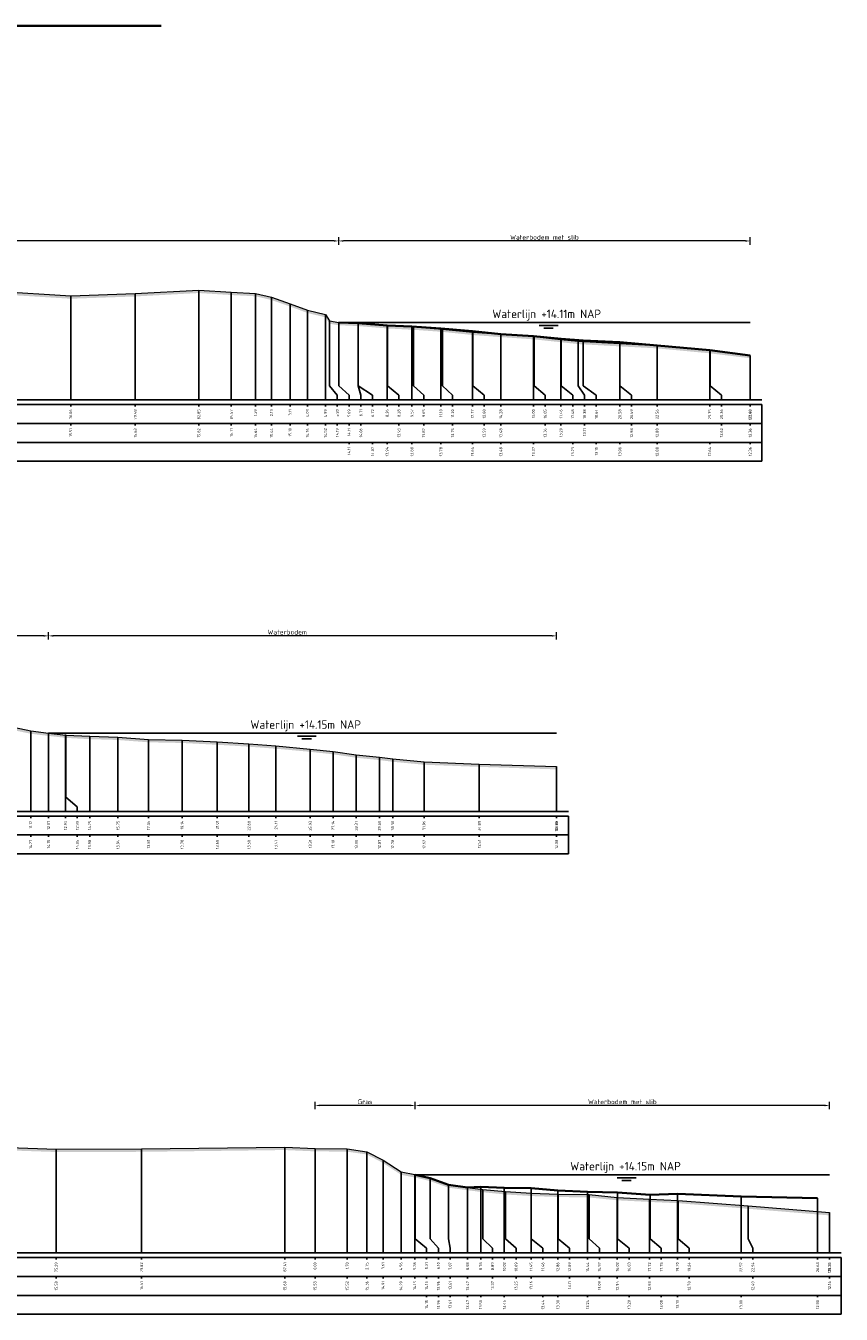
# Model space of a CAD drawing. Header units: metres. Extents: x 197883 to 206898, y 361907 to 364395.
# Tile 185 of 256: x 205989 to 206032, y 363708 to 363777. Entities that reach past the tile are written whole.
import ezdxf
from ezdxf.enums import TextEntityAlignment as Align

# ---------------------------------------------------------------- set-up
doc = ezdxf.new("R2010")
doc.units = ezdxf.units.M
doc.header["$PDMODE"] = 35
doc.header["$PDSIZE"] = 0.075
doc.layers.add('N-WE-OG-HULPLIJN-G', color=50, linetype='Continuous', lineweight=35, plot=False)
for name, color, linetype, lineweight in [('X-ME-AL-PROFIEL_BOVENKANT SLIB-GD', 42, 'Continuous', 35), ('X-ME-AL-PROFIEL_HUIDIG MAAIVELD-GD', 252, 'Continuous', 0), ('X-XX-AL-DETAIL1-M', 7, 'Continuous', 18), ('X-XX-AL-NAP-T18', 7, 'Continuous', 18)]:
    doc.layers.add(name, color=color, linetype=linetype, lineweight=lineweight)
doc.layers.add('X-ME-AL-PROFIEL_WATERLIJN-GD', color=150, linetype='Continuous')
doc.layers.add('X-ME-AL-PROFIELRASTER-S', color=7, linetype='Continuous')
doc.styles.add('NLCS-ISO', font='NLCS-ISO.ttf', dxfattribs={"height": 1.8})
doc.styles.add('NLCS-ISO-ANNOTATIVE-T18', font='NLCS-ISO.ttf', dxfattribs={"height": 1.8})
doc.styles.add('NLCS-ISO-M100-T25', font='NLCS-ISO.ttf', dxfattribs={"height": 0.25})
doc.dimstyles.new('NLCS-M100-T25-PIJL_L2_H1', dxfattribs={"dimscale": 0.1, "dimtxt": 2.5, "dimasz": 2.5, "dimexe": 2, "dimexo": 2, "dimgap": 0.7, "dimtad": 1, "dimzin": 0, "dimdsep": 46, "dimtxsty": 'NLCS-ISO-M100-T25', "dimcen": 0, "dimdle": 2, "dimclrd": 256, "dimclre": 256, "dimclrt": 256, "dimadec": 1, "dimazin": 0, "dimtfac": 1, "dimtdec": 3, "dimtofl": 0, "dimtmove": 0, "dimatfit": 3, "dimfxl": 2, "dimfxlon": 1, "dimtfillclr": 256, "dimtolj": 1, "dimtzin": 0, "dimlwd": -1, "dimlwe": -1, "dimarcsym": 0})

# ---------------------------------------------------------------- blocks, each defined once
blk = doc.blocks.new('SAL-PROFIELRASTER_BALK_EIND1-SOD')
at = {"color": 0, "linetype": 'ByBlock', "lineweight": -2}
blk.add_line((1, -12.5), (1, -2.5), dxfattribs=at)
at = {"color": 0, "linetype": 'ByBlock', "lineweight": -2, "flags": 128}
for points in [[(0, 0), (1, 0)], [(0, -2.5), (1, -2.5)], [(0, -12.5), (1, -12.5)]]:
    blk.add_lwpolyline(points, dxfattribs=at)
blk = doc.blocks.new('SAL-PROFIELRASTER_BALK_EIND2-SOD')
at = {"color": 0, "linetype": 'ByBlock', "lineweight": -2}
for p, q in [((1, -2.5), (1, -12.5)), ((1, -12.5), (0, -12.5))]:
    blk.add_line(p, q, dxfattribs=at)
blk = doc.blocks.new('SAL-PROFIELRASTER_BALK_DATA-SOD')
at = {"color": 0, "linetype": 'ByBlock', "lineweight": -2}
blk.add_lwpolyline([(0, -3.5), (0, -2.5)], dxfattribs=at)
at = {"color": 0, "linetype": 'ByBlock', "lineweight": -2, "style": 'NLCS-ISO-ANNOTATIVE-T18'}
blk.add_attdef('GETAL', text='', height=1.5, rotation=90, dxfattribs=at).set_placement((0.75, -5), align=Align.RIGHT)
blk = doc.blocks.new('SAL-PROFIELRASTER_AANHAAL-SOD')
at = {"color": 9, "linetype": 'ByBlock', "lineweight": -2, "flags": 128}
blk.add_lwpolyline([(0, 1), (0, 0)], dxfattribs=at)
blk = doc.blocks.new('SAL-PROFIELRASTER_AANHAAL_STAGGER-SOD')
at = {"color": 9, "linetype": 'ByBlock', "lineweight": -2, "flags": 128}
for points in [[(0, 0), (0, -0.25)], [(0, -0.25), (1, -0.75)], [(1, -0.75), (1, -1)]]:
    blk.add_lwpolyline(points, dxfattribs=at)
blk = doc.blocks.new('*D265')
at = {"layer": 'Defpoints', "color": 0, "transparency": 16777216}
for p in [(205915.108, 363765.225), (206005.371, 363760.908), (205915.108, 363756.798)]:
    blk.add_point(p, dxfattribs=at)
at = {"layer": 'X-XX-AL-DETAIL1-M', "color": 253, "transparency": 16777216}
for p, q in [((205915.108, 363765.025), (205915.108, 363765.425)), ((206005.121, 363765.225), (205915.358, 363765.225)), ((206005.371, 363765.025), (206005.371, 363765.425))]:
    blk.add_line(p, q, dxfattribs=at)
for points in [[(205915.358, 363765.267), (205915.358, 363765.184), (205915.108, 363765.225)], [(206005.121, 363765.267), (206005.121, 363765.184), (206005.371, 363765.225)]]:
    blk.add_solid(points, dxfattribs=at)
at = {"layer": 'X-XX-AL-DETAIL1-M', "color": 253, "transparency": 16777216, "insert": (205960.239, 363765.42), "char_height": 0.25, "attachment_point": 5, "style": 'NLCS-ISO-M100-T25'}
blk.add_mtext('\\A1;Gras', dxfattribs=at)
blk = doc.blocks.new('*D266')
at = {"layer": 'Defpoints', "color": 0, "transparency": 16777216}
for p in [(206005.371, 363765.225), (206005.371, 363760.908), (206027.169, 363756.802)]:
    blk.add_point(p, dxfattribs=at)
at = {"layer": 'X-XX-AL-DETAIL1-M', "color": 253, "transparency": 16777216}
for p, q in [((206005.371, 363765.025), (206005.371, 363765.425)), ((206026.919, 363765.225), (206005.621, 363765.225)), ((206027.169, 363765.025), (206027.169, 363765.425))]:
    blk.add_line(p, q, dxfattribs=at)
for points in [[(206005.621, 363765.267), (206005.621, 363765.184), (206005.371, 363765.225)], [(206026.919, 363765.267), (206026.919, 363765.184), (206027.169, 363765.225)]]:
    blk.add_solid(points, dxfattribs=at)
at = {"layer": 'X-XX-AL-DETAIL1-M', "color": 253, "transparency": 16777216, "insert": (206016.27, 363765.42), "char_height": 0.25, "attachment_point": 5, "style": 'NLCS-ISO-M100-T25'}
blk.add_mtext('\\A1;Waterbodem met slib', dxfattribs=at)
blk = doc.blocks.new('*D261')
at = {"layer": 'Defpoints', "color": 0, "transparency": 16777216}
for p in [(205915.108, 363744.291), (205989.996, 363739.137), (205915.108, 363734.984)]:
    blk.add_point(p, dxfattribs=at)
at = {"layer": 'X-XX-AL-DETAIL1-M', "color": 253, "transparency": 16777216}
for p, q in [((205915.108, 363744.091), (205915.108, 363744.491)), ((205989.996, 363744.091), (205989.996, 363744.491)), ((205989.746, 363744.291), (205915.358, 363744.291))]:
    blk.add_line(p, q, dxfattribs=at)
for points in [[(205915.358, 363744.332), (205915.358, 363744.249), (205915.108, 363744.291)], [(205989.746, 363744.332), (205989.746, 363744.249), (205989.996, 363744.291)]]:
    blk.add_solid(points, dxfattribs=at)
at = {"layer": 'X-XX-AL-DETAIL1-M', "color": 253, "transparency": 16777216, "insert": (205952.552, 363744.486), "char_height": 0.25, "attachment_point": 5, "style": 'NLCS-ISO-M100-T25'}
blk.add_mtext('\\A1;Gras ', dxfattribs=at)
blk = doc.blocks.new('*D262')
at = {"layer": 'Defpoints', "color": 0, "transparency": 16777216}
for p in [(205989.996, 363744.291), (205989.996, 363739.137), (206016.912, 363734.984)]:
    blk.add_point(p, dxfattribs=at)
at = {"layer": 'X-XX-AL-DETAIL1-M', "color": 253, "transparency": 16777216}
for p, q in [((205989.996, 363744.091), (205989.996, 363744.491)), ((206016.912, 363744.091), (206016.912, 363744.491)), ((206016.662, 363744.291), (205990.246, 363744.291))]:
    blk.add_line(p, q, dxfattribs=at)
for points in [[(205990.246, 363744.332), (205990.246, 363744.249), (205989.996, 363744.291)], [(206016.662, 363744.332), (206016.662, 363744.249), (206016.912, 363744.291)]]:
    blk.add_solid(points, dxfattribs=at)
at = {"layer": 'X-XX-AL-DETAIL1-M', "color": 253, "transparency": 16777216, "insert": (206002.641, 363744.486), "char_height": 0.25, "attachment_point": 5, "style": 'NLCS-ISO-M100-T25'}
blk.add_mtext('\\A1;Waterbodem', dxfattribs=at)
blk = doc.blocks.new('*D268')
at = {"layer": 'Defpoints', "color": 0, "transparency": 16777216}
for p in [(206004.114, 363719.396), (206009.426, 363715.726), (206004.114, 363711.581)]:
    blk.add_point(p, dxfattribs=at)
at = {"layer": 'X-XX-AL-DETAIL1-M', "color": 253, "transparency": 16777216}
for p, q in [((206004.114, 363719.196), (206004.114, 363719.596)), ((206009.176, 363719.396), (206004.364, 363719.396)), ((206009.426, 363719.196), (206009.426, 363719.596))]:
    blk.add_line(p, q, dxfattribs=at)
for points in [[(206004.364, 363719.437), (206004.364, 363719.354), (206004.114, 363719.396)], [(206009.176, 363719.437), (206009.176, 363719.354), (206009.426, 363719.396)]]:
    blk.add_solid(points, dxfattribs=at)
at = {"layer": 'X-XX-AL-DETAIL1-M', "color": 253, "transparency": 16777216, "insert": (206006.77, 363719.591), "char_height": 0.25, "attachment_point": 5, "style": 'NLCS-ISO-M100-T25'}
blk.add_mtext('\\A1;Gras', dxfattribs=at)
blk = doc.blocks.new('*D269')
at = {"layer": 'Defpoints', "color": 0, "transparency": 16777216}
for p in [(206009.426, 363719.396), (206009.426, 363715.726), (206031.369, 363711.581)]:
    blk.add_point(p, dxfattribs=at)
at = {"layer": 'X-XX-AL-DETAIL1-M', "color": 253, "transparency": 16777216}
for p, q in [((206009.426, 363719.196), (206009.426, 363719.596)), ((206031.119, 363719.396), (206009.676, 363719.396)), ((206031.369, 363719.196), (206031.369, 363719.596))]:
    blk.add_line(p, q, dxfattribs=at)
for points in [[(206009.676, 363719.437), (206009.676, 363719.354), (206009.426, 363719.396)], [(206031.119, 363719.437), (206031.119, 363719.354), (206031.369, 363719.396)]]:
    blk.add_solid(points, dxfattribs=at)
at = {"layer": 'X-XX-AL-DETAIL1-M', "color": 253, "transparency": 16777216, "insert": (206020.397, 363719.591), "char_height": 0.25, "attachment_point": 5, "style": 'NLCS-ISO-M100-T25'}
blk.add_mtext('\\A1;Waterbodem met slib', dxfattribs=at)

msp = doc.modelspace()

# ---------------------------------------------------------------- hatches: boundary and pattern name
at = {"layer": 'X-ME-AL-PROFIEL_HUIDIG MAAIVELD-GD'}
h = msp.add_hatch(dxfattribs=at)
h.set_pattern_fill('AGR-MAAIVELD', color=256, scale=0.05, pattern_type=2)
h.set_pattern_definition([(45, (131.24896, 44.17828), (-0.25000007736, 0.25000007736), []), (45, (131.21325, 44.214), (0, 0.50000015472), [0.3535535, -0.3535535]), (45, (131.17753, 44.2497), (0, 0.50000015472), [0.3535535, -0.3535535]), (45, (131.14132, 44.28592), (0, 0.50000015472), [0.3535535, -0.3535535]), (45, (131.1061, 44.32113), (0, 0.50000015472), [0.3535535, -0.3535535]), (45, (131.0704, 44.35685), (0, 0.50000015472), [0.3535535, -0.3535535]), (45, (131.03468, 44.39256), (0, 0.50000015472), [0.3535535, -0.3535535]), (315, (131.24896, 44.17828), (0.25000007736, 0.25000007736), []), (315, (131.28468, 44.214), (0.50000015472, -1e-16), [0.3535535, -0.3535535]), (315, (131.3204, 44.2497), (0.50000015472, -1e-16), [0.3535535, -0.3535535]), (315, (131.3566, 44.28592), (0.50000015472, -1e-16), [0.3535535, -0.3535535]), (315, (131.39182, 44.32113), (0.50000015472, -1e-16), [0.3535535, -0.3535535]), (315, (131.42753, 44.35685), (0.50000015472, -1e-16), [0.3535535, -0.3535535]), (315, (131.46325, 44.39256), (0.50000015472, -1e-16), [0.3535535, -0.3535535])])
h.paths.add_polyline_path([(206027.169, 363759.158), (206027.169, 363759.008), (206025.043, 363759.267), (206022.24, 363759.531), (206020.267, 363759.636), (206018.058, 363759.759), (206017.143, 363759.856), (206015.725, 363760.007), (206013.958, 363760.13), (206012.476, 363760.238), (206010.877, 363760.404), (206009.324, 363760.517), (206007.958, 363760.586), (206006.392, 363760.713), (206005.371, 363760.758), (206004.88, 363760.839), (206004.668, 363761.174), (206003.71, 363761.409), (206002.792, 363761.748), (206001.806, 363762.094), (206000.966, 363762.291), (205999.678, 363762.358), (205997.958, 363762.465), (205994.591, 363762.282), (205991.17, 363762.162), (205987.194, 363762.408), (205982.86, 363762.664), (205978.673, 363762.716), (205974.408, 363762.61), (205969.813, 363762.471), (205966.595, 363762.114), (205962.887, 363761.97), (205953.489, 363762.057), (205948.964, 363762.373), (205947.146, 363762.63), (205944.605, 363762.967), (205938.799, 363763.223), (205932.361, 363763.311), (205926.026, 363763.3), (205920.535, 363763.263), (205915.108, 363763.163), (205915.108, 363763.313), (205920.535, 363763.413), (205926.026, 363763.45), (205932.361, 363763.461), (205938.799, 363763.373), (205944.605, 363763.117), (205947.146, 363762.78), (205948.964, 363762.523), (205953.489, 363762.207), (205962.887, 363762.12), (205966.595, 363762.264), (205969.813, 363762.621), (205974.408, 363762.76), (205978.673, 363762.866), (205982.86, 363762.814), (205987.194, 363762.558), (205991.17, 363762.312), (205994.591, 363762.432), (205997.958, 363762.615), (205999.678, 363762.508), (206000.966, 363762.441), (206001.806, 363762.244), (206002.792, 363761.898), (206003.71, 363761.559), (206004.668, 363761.324), (206004.88, 363760.989), (206005.371, 363760.908), (206006.392, 363760.863), (206007.958, 363760.736), (206009.324, 363760.667), (206010.877, 363760.554), (206012.476, 363760.388), (206013.958, 363760.28), (206015.725, 363760.157), (206017.143, 363760.006), (206018.058, 363759.909), (206020.267, 363759.786), (206022.24, 363759.681), (206025.043, 363759.417)])
h = msp.add_hatch(dxfattribs=at)
h.set_pattern_fill('AGR-MAAIVELD', color=256, scale=0.05, pattern_type=2)
h.set_pattern_definition([(45, (131.24896, 67.6534), (-0.25000007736, 0.25000007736), []), (45, (131.21325, 67.6891), (0, 0.50000015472), [0.3535535, -0.3535535]), (45, (131.17753, 67.72482), (0, 0.50000015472), [0.3535535, -0.3535535]), (45, (131.14132, 67.76104), (0, 0.50000015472), [0.3535535, -0.3535535]), (45, (131.1061, 67.79625), (0, 0.50000015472), [0.3535535, -0.3535535]), (45, (131.0704, 67.83196), (0, 0.50000015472), [0.3535535, -0.3535535]), (45, (131.03468, 67.86768), (0, 0.50000015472), [0.3535535, -0.3535535]), (315, (131.24896, 67.6534), (0.25000007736, 0.25000007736), []), (315, (131.28468, 67.6891), (0.50000015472, -1e-16), [0.3535535, -0.3535535]), (315, (131.3204, 67.72482), (0.50000015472, -1e-16), [0.3535535, -0.3535535]), (315, (131.3566, 67.76104), (0.50000015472, -1e-16), [0.3535535, -0.3535535]), (315, (131.39182, 67.79625), (0.50000015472, -1e-16), [0.3535535, -0.3535535]), (315, (131.42753, 67.83196), (0.50000015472, -1e-16), [0.3535535, -0.3535535]), (315, (131.46325, 67.86768), (0.50000015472, -1e-16), [0.3535535, -0.3535535])])
h.paths.add_polyline_path([(206016.912, 363737.362), (206016.912, 363737.212), (206012.818, 363737.345), (206009.891, 363737.458), (206008.232, 363737.616), (206007.529, 363737.704), (206006.299, 363737.829), (206005.07, 363738.011), (206003.861, 363738.142), (206002.045, 363738.307), (206000.613, 363738.416), (205998.937, 363738.517), (205997.074, 363738.612), (205995.295, 363738.647), (205993.676, 363738.77), (205992.177, 363738.814), (205990.918, 363738.882), (205989.996, 363738.987), (205989.052, 363739.101), (205987.196, 363739.488), (205985.968, 363739.878), (205984.567, 363740.366), (205983.376, 363740.796), (205981.91, 363741.252), (205980.13, 363741.655), (205979.272, 363741.729), (205977.93, 363741.727), (205976.348, 363741.929), (205974.259, 363741.846), (205972.092, 363741.835), (205969.758, 363741.71), (205968.44, 363741.716), (205965.93, 363741.652), (205959.93, 363741.605), (205954.143, 363741.452), (205948.406, 363741.5), (205942.808, 363741.474), (205935.627, 363741.356), (205928.318, 363741.332), (205920.93, 363741.3), (205915.108, 363740.86), (205915.108, 363741.01), (205920.93, 363741.45), (205928.318, 363741.482), (205935.627, 363741.506), (205942.808, 363741.624), (205948.406, 363741.65), (205954.143, 363741.602), (205959.93, 363741.755), (205965.93, 363741.802), (205968.44, 363741.866), (205969.758, 363741.86), (205972.092, 363741.985), (205974.259, 363741.996), (205976.348, 363742.079), (205977.93, 363741.877), (205979.272, 363741.879), (205980.13, 363741.805), (205981.91, 363741.402), (205983.376, 363740.946), (205984.567, 363740.516), (205985.968, 363740.028), (205987.196, 363739.638), (205989.052, 363739.251), (205989.996, 363739.137), (205990.918, 363739.032), (205992.177, 363738.964), (205993.676, 363738.92), (205995.295, 363738.797), (205997.074, 363738.762), (205998.937, 363738.667), (206000.613, 363738.566), (206002.045, 363738.457), (206003.861, 363738.292), (206005.07, 363738.161), (206006.299, 363737.979), (206007.529, 363737.854), (206008.232, 363737.766), (206009.891, 363737.608), (206012.818, 363737.495)])
h = msp.add_hatch(dxfattribs=at)
h.set_pattern_fill('AGR-MAAIVELD', color=256, scale=0.05, pattern_type=2)
h.set_pattern_definition([(45, (131.24896, 87.27196), (-0.25000007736, 0.25000007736), []), (45, (131.21325, 87.30768), (0, 0.50000015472), [0.3535535, -0.3535535]), (45, (131.17753, 87.3434), (0, 0.50000015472), [0.3535535, -0.3535535]), (45, (131.14132, 87.3796), (0, 0.50000015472), [0.3535535, -0.3535535]), (45, (131.1061, 87.41482), (0, 0.50000015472), [0.3535535, -0.3535535]), (45, (131.0704, 87.45053), (0, 0.50000015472), [0.3535535, -0.3535535]), (45, (131.03468, 87.48625), (0, 0.50000015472), [0.3535535, -0.3535535]), (315, (131.24896, 87.27196), (0.25000007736, 0.25000007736), []), (315, (131.28468, 87.30768), (0.50000015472, -1e-16), [0.3535535, -0.3535535]), (315, (131.3204, 87.3434), (0.50000015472, -1e-16), [0.3535535, -0.3535535]), (315, (131.3566, 87.3796), (0.50000015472, -1e-16), [0.3535535, -0.3535535]), (315, (131.39182, 87.41482), (0.50000015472, -1e-16), [0.3535535, -0.3535535]), (315, (131.42753, 87.45053), (0.50000015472, -1e-16), [0.3535535, -0.3535535]), (315, (131.46325, 87.48625), (0.50000015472, -1e-16), [0.3535535, -0.3535535])])
h.paths.add_polyline_path([(206031.367, 363713.718), (206031.367, 363713.568), (206027.056, 363713.919), (206023.35, 363714.213), (206021.836, 363714.281), (206020.13, 363714.368), (206018.632, 363714.517), (206017.003, 363714.543), (206015.561, 363714.594), (206014.207, 363714.677), (206013.003, 363714.797), (206012.196, 363714.903), (206011.181, 363715.036), (206010.21, 363715.388), (206009.426, 363715.576), (206009.398, 363715.577), (206008.673, 363715.72), (206007.72, 363716.344), (206006.867, 363716.795), (206005.816, 363716.946), (206004.114, 363716.962), (206002.517, 363717.032), (205994.928, 363716.938), (205990.401, 363716.927), (205985.403, 363717.1), (205979.448, 363717.213), (205975, 363717.281), (205970.523, 363717.399), (205967.064, 363717.391), (205964.18, 363717.489), (205961.048, 363717.586), (205958.789, 363717.665), (205953.679, 363717.898), (205947.651, 363718.034), (205943.048, 363718.099), (205938.731, 363718.127), (205934.6, 363718.101), (205931.233, 363718.095), (205929.161, 363718.232), (205927.624, 363718.358), (205926.051, 363718.396), (205924.808, 363718.314), (205922.997, 363718.26), (205921.77, 363718.224), (205920.041, 363718.34), (205918.999, 363718.345), (205916.756, 363718.399), (205915.108, 363718.32), (205915.108, 363718.47), (205916.756, 363718.549), (205918.999, 363718.495), (205920.041, 363718.49), (205921.77, 363718.374), (205922.997, 363718.41), (205924.808, 363718.464), (205926.051, 363718.546), (205927.624, 363718.508), (205929.161, 363718.382), (205931.233, 363718.245), (205934.6, 363718.251), (205938.731, 363718.277), (205943.048, 363718.249), (205947.651, 363718.184), (205953.679, 363718.048), (205958.789, 363717.815), (205961.048, 363717.736), (205964.18, 363717.639), (205967.064, 363717.541), (205970.523, 363717.549), (205975, 363717.431), (205979.448, 363717.363), (205985.403, 363717.25), (205990.401, 363717.077), (205994.928, 363717.088), (206002.517, 363717.182), (206004.114, 363717.112), (206005.816, 363717.096), (206006.867, 363716.945), (206007.72, 363716.494), (206008.673, 363715.87), (206009.398, 363715.727), (206009.426, 363715.726), (206010.21, 363715.538), (206011.181, 363715.186), (206012.196, 363715.053), (206013.003, 363714.947), (206014.207, 363714.827), (206015.561, 363714.744), (206017.003, 363714.693), (206018.632, 363714.667), (206020.13, 363714.518), (206021.836, 363714.431), (206023.35, 363714.363), (206027.056, 363714.069)])

# ---------------------------------------------------------------- linework, layer by layer
at = {"layer": 'N-WE-OG-HULPLIJN-G'}
msp.add_lwpolyline([(205907.908, 363776.632), (205995.967, 363776.632)], dxfattribs=at)
at = {"layer": 'X-ME-AL-PROFIEL_BOVENKANT SLIB-GD'}
for points in [[(206005.371, 363760.908), (206006.403, 363760.869), (206007.934, 363760.746), (206009.249, 363760.685), (206010.782, 363760.583), (206012.451, 363760.443), (206013.958, 363760.28), (206015.682, 363760.175), (206017.161, 363760.036), (206018.317, 363759.953), (206020.263, 363759.864), (206022.24, 363759.681), (206025.027, 363759.441), (206027.169, 363759.158)], [(206009.426, 363715.726), (206010.21, 363715.538), (206011.181, 363715.186), (206012.196, 363715.053), (206012.893, 363715.08), (206014.137, 363715.028), (206015.569, 363715.02), (206016.979, 363714.881), (206018.554, 363714.825), (206020.14, 363714.785), (206021.867, 363714.663), (206023.311, 363714.715), (206026.687, 363714.578), (206030.744, 363714.482)]]:
    msp.add_lwpolyline(points, dxfattribs=at)
at = {"layer": 'X-ME-AL-PROFIEL_HUIDIG MAAIVELD-GD'}
for points in [[(205987.194, 363762.558), (205991.17, 363762.312), (205994.591, 363762.432), (205997.958, 363762.615), (205999.678, 363762.508), (206000.966, 363762.441), (206001.806, 363762.244), (206002.792, 363761.898), (206003.71, 363761.559), (206004.668, 363761.324), (206004.88, 363760.989), (206005.371, 363760.908), (206006.392, 363760.863), (206007.958, 363760.736), (206009.324, 363760.667), (206010.877, 363760.554), (206012.476, 363760.388), (206013.958, 363760.28), (206015.725, 363760.157), (206017.143, 363760.006), (206018.058, 363759.909), (206020.267, 363759.786), (206022.24, 363759.681), (206025.043, 363759.417), (206027.169, 363759.158)], [(205987.196, 363739.638), (205989.052, 363739.251), (205989.996, 363739.137), (205990.918, 363739.032), (205992.177, 363738.964), (205993.676, 363738.92), (205995.295, 363738.797), (205997.074, 363738.762), (205998.937, 363738.667), (206000.613, 363738.566), (206002.045, 363738.457), (206003.861, 363738.292), (206005.07, 363738.161), (206006.299, 363737.979), (206007.529, 363737.854), (206008.232, 363737.766), (206009.891, 363737.608), (206012.818, 363737.495), (206016.912, 363737.362)], [(205985.403, 363717.25), (205990.401, 363717.077), (205994.928, 363717.088), (206002.517, 363717.182), (206004.114, 363717.112), (206005.816, 363717.096), (206006.867, 363716.945), (206007.72, 363716.494), (206008.673, 363715.87), (206009.398, 363715.727), (206009.426, 363715.726), (206010.21, 363715.538), (206011.181, 363715.186), (206012.196, 363715.053), (206013.003, 363714.947), (206014.207, 363714.827), (206015.561, 363714.744), (206017.003, 363714.693), (206018.632, 363714.667), (206020.13, 363714.518), (206021.836, 363714.431), (206023.35, 363714.363), (206027.056, 363714.069), (206031.367, 363713.718)]]:
    msp.add_lwpolyline(points, dxfattribs=at)
at = {"layer": 'X-ME-AL-PROFIEL_WATERLIJN-GD'}
for points in [[(206005.371, 363760.908), (206027.169, 363760.908)], [(206015.996, 363760.745), (206016.996, 363760.745)], [(206016.238, 363760.6), (206016.738, 363760.6)], [(205989.996, 363739.137), (206016.912, 363739.137)], [(206003.18, 363738.973), (206004.18, 363738.973)], [(206003.422, 363738.829), (206003.922, 363738.829)], [(206009.426, 363715.726), (206031.367, 363715.726)], [(206020.122, 363715.563), (206021.122, 363715.563)], [(206020.364, 363715.418), (206020.864, 363715.418)]]:
    msp.add_lwpolyline(points, dxfattribs=at)

# ---------------------------------------------------------------- block references
at = {"layer": 'X-ME-AL-PROFIELRASTER-S'}
for p, yscale in [((205991.17, 363756.798), 5.513500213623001), ((205994.591, 363756.798), 5.6334991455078), ((205997.958, 363756.798), 5.8164978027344), ((205999.678, 363756.802), 5.706), ((206000.966, 363756.802), 5.638999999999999), ((206001.806, 363756.802), 5.442), ((206002.792, 363756.802), 5.096), ((206003.71, 363756.802), 4.757), ((206004.668, 363756.802), 4.522), ((206004.88, 363757.802), 3.186999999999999), ((206005.371, 363757.802), 3.106), ((206005.371, 363757.802), 3.106), ((206005.371, 363757.802), 3.106), ((206005.371, 363757.802), 3.106), ((206006.392, 363757.802), 3.061), ((206006.403, 363757.802), 3.067), ((206007.934, 363756.802), 3.944000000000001), ((206007.958, 363757.802), 2.933999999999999), ((206009.249, 363756.802), 3.882999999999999), ((206009.324, 363757.802), 2.865), ((206010.782, 363756.802), 3.781000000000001), ((206010.877, 363757.802), 2.752000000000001), ((206012.451, 363756.802), 3.641), ((206012.476, 363757.802), 2.586), ((206013.958, 363756.802), 3.478), ((206013.958, 363756.802), 3.478), ((206015.682, 363756.802), 3.372999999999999), ((206015.725, 363757.802), 2.355), ((206017.143, 363756.802), 3.204000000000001), ((206017.161, 363757.802), 2.234), ((206018.058, 363757.802), 2.106999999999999), ((206018.317, 363757.802), 2.151), ((206020.263, 363756.802), 3.061999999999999), ((206020.267, 363757.802), 1.984), ((206022.24, 363756.802), 2.879), ((206022.24, 363756.802), 2.879), ((206025.027, 363756.802), 2.638999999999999), ((206025.043, 363757.802), 1.615), ((206027.169, 363756.798), 2.359999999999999), ((206027.169, 363756.802), 2.356), ((206027.169, 363756.802), 2.356), ((205989.052, 363734.984), 4.266999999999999), ((205989.996, 363734.984), 4.153), ((205989.996, 363734.984), 4.153), ((205989.996, 363734.984), 4.153), ((205989.996, 363734.984), 4.153), ((205990.894, 363734.984), 4.074), ((205990.918, 363735.984), 3.048), ((205992.177, 363734.984), 3.98), ((205992.177, 363734.984), 3.98), ((205993.676, 363734.984), 3.936), ((205993.676, 363734.984), 3.936), ((205995.295, 363734.984), 3.813000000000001), ((205995.295, 363734.984), 3.813000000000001), ((205997.074, 363734.984), 3.778), ((205997.074, 363734.984), 3.778), ((205998.937, 363734.984), 3.683), ((205998.937, 363734.984), 3.683), ((206000.613, 363734.984), 3.582000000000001), ((206000.613, 363734.984), 3.582000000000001), ((206002.045, 363734.984), 3.473000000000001), ((206002.045, 363734.984), 3.473000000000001), ((206003.861, 363734.984), 3.308), ((206003.861, 363734.984), 3.308), ((206005.07, 363734.984), 3.177), ((206005.07, 363734.984), 3.177), ((206006.299, 363734.984), 2.994999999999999), ((206006.299, 363734.984), 2.994999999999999), ((206007.529, 363734.984), 2.869999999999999), ((206007.529, 363734.984), 2.869999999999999), ((206008.232, 363734.984), 2.782), ((206008.232, 363734.984), 2.782), ((206009.891, 363734.984), 2.624000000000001), ((206009.891, 363734.984), 2.624000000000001), ((206012.818, 363734.984), 2.510999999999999), ((206012.818, 363734.984), 2.510999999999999), ((206016.912, 363734.984), 2.378), ((206016.912, 363734.984), 2.378), ((206016.912, 363734.984), 2.378), ((206002.517, 363711.578), 5.603919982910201), ((205990.401, 363711.578), 5.499019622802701), ((205994.928, 363711.578), 5.509620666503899), ((206004.114, 363711.578), 5.531000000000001), ((206005.816, 363711.581), 5.515000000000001), ((206006.867, 363711.581), 5.364000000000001), ((206007.72, 363711.581), 4.913), ((206008.673, 363711.581), 4.289), ((206009.398, 363711.581), 4.146000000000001), ((206009.426, 363712.581), 3.145), ((206009.426, 363712.581), 3.145), ((206009.426, 363712.581), 3.145), ((206009.426, 363712.581), 3.145), ((206010.21, 363712.581), 2.957000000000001), ((206010.21, 363712.581), 2.957000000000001), ((206011.181, 363712.581), 2.605), ((206011.181, 363712.581), 2.605), ((206012.196, 363711.581), 3.472), ((206012.196, 363711.581), 3.472), ((206012.893, 363711.581), 3.499000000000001), ((206013.003, 363712.581), 2.366), ((206014.137, 363712.581), 2.446999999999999), ((206014.207, 363712.581), 2.246), ((206015.561, 363711.581), 3.163), ((206015.569, 363712.581), 2.439), ((206016.979, 363711.581), 3.300000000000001), ((206017.003, 363712.581), 2.112), ((206018.554, 363711.581), 3.244), ((206018.632, 363712.581), 2.086), ((206020.13, 363711.581), 2.936999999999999), ((206020.14, 363712.581), 2.204000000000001), ((206021.836, 363711.581), 2.85), ((206021.867, 363712.581), 2.082000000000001), ((206023.311, 363711.581), 3.134), ((206026.687, 363711.581), 2.997), ((206030.744, 363711.581), 2.901), ((206023.35, 363712.581), 1.782), ((206027.056, 363712.581), 1.488), ((206031.367, 363711.578), 2.140000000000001), ((206031.367, 363712.581), 1.137)]:
    msp.add_blockref('SAL-PROFIELRASTER_AANHAAL-SOD', p, dxfattribs=dict(at, yscale=yscale))
for p, xscale, zscale in [((206004.88, 363757.802), 0.4134168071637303, 0.4134168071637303), ((206005.371, 363757.802), 0.5476131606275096, 0.5476131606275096), ((206005.371, 363757.802), 0.5476131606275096, 0.5476131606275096), ((206005.371, 363757.802), 0.5476131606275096, 0.5476131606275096), ((206005.371, 363757.802), 0.5476131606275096, 0.5476131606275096), ((206006.392, 363757.802), 0.1512597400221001, 0.1512597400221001), ((206006.403, 363757.802), 0.7653601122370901, 0.7653601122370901), ((206007.958, 363757.802), 0.6016024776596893, 0.6016024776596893), ((206009.324, 363757.802), 0.5499835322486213, 0.5499835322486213), ((206010.877, 363757.802), 0.529437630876, 0.529437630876), ((206012.476, 363757.802), 0.5999475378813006, 0.5999475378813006), ((206015.725, 363757.802), 0.5816201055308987, 0.5816201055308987), ((206017.161, 363757.802), 0.607091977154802, 0.607091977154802), ((206018.058, 363757.802), 0.3347199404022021, 0.3347199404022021), ((206018.317, 363757.802), 0.7004430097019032, 0.7004430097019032), ((206020.267, 363757.802), 0.6208237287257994, 0.6208237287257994), ((206025.043, 363757.802), 0.6086318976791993, 0.6086318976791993), ((205990.918, 363735.984), 0.6006519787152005, 0.6006519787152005), ((206009.426, 363712.581), 0.5974238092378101, 0.5974238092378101), ((206009.426, 363712.581), 0.5974238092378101, 0.5974238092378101), ((206009.426, 363712.581), 0.5974238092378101, 0.5974238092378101), ((206009.426, 363712.581), 0.5974238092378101, 0.5974238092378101), ((206010.21, 363712.581), 0.4382940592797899, 0.4382940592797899), ((206010.21, 363712.581), 0.4382940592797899, 0.4382940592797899), ((206011.181, 363712.581), 0.09264102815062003, 0.09264102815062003), ((206011.181, 363712.581), 0.09264102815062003, 0.09264102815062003), ((206013.003, 363712.581), 0.5150359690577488, 0.5150359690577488), ((206014.137, 363712.581), 0.006134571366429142, 0.006134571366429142), ((206014.207, 363712.581), 0.5615092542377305, 0.5615092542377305), ((206015.569, 363712.581), 0.6173821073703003, 0.6173821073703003), ((206017.003, 363712.581), 0.6010942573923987, 0.6010942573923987), ((206018.632, 363712.581), 0.5467435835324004, 0.5467435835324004), ((206020.14, 363712.581), 0.6149479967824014, 0.6149479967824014), ((206021.867, 363712.581), 0.5940552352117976, 0.5940552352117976), ((206023.35, 363712.581), 0.5854903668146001, 0.5854903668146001), ((206027.056, 363712.581), 0.2557161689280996, 0.2557161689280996), ((206031.367, 363712.581), 0.001817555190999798, 0.001817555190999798)]:
    msp.add_blockref('SAL-PROFIELRASTER_AANHAAL_STAGGER-SOD', p, dxfattribs=dict(at, xscale=xscale, zscale=zscale))
at = {"layer": 'X-ME-AL-PROFIELRASTER-S', "yscale": 0.1}
for name, p, xscale, zscale in [('SAL-PROFIELRASTER_BALK_EIND1-SOD', (205915.108, 363756.798), 112.686398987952, 112.686398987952), ('SAL-PROFIELRASTER_BALK_EIND1-SOD', (205999.678, 363756.802), 28.11603046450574, 28.11603046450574), ('SAL-PROFIELRASTER_BALK_EIND2-SOD', (205915.108, 363755.794), 112.686398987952, 112.686398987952), ('SAL-PROFIELRASTER_BALK_EIND2-SOD', (205999.678, 363755.798), 28.11603046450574, 28.11603046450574), ('SAL-PROFIELRASTER_BALK_EIND2-SOD', (205915.108, 363754.798), 112.686398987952, 112.686398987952), ('SAL-PROFIELRASTER_BALK_EIND1-SOD', (205915.108, 363734.984), 102.4290035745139, 102.4290035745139), ('SAL-PROFIELRASTER_BALK_EIND2-SOD', (205915.108, 363733.984), 102.4290035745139, 102.4290035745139), ('SAL-PROFIELRASTER_BALK_EIND1-SOD', (205915.108, 363711.578), 116.8841672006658, 116.8841672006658), ('SAL-PROFIELRASTER_BALK_EIND2-SOD', (205915.108, 363710.578), 116.8841672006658, 116.8841672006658), ('SAL-PROFIELRASTER_BALK_EIND2-SOD', (205915.108, 363709.578), 116.8841672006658, 116.8841672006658)]:
    msp.add_blockref(name, p, dxfattribs=dict(at, xscale=xscale, zscale=zscale))
at = {"layer": 'X-ME-AL-PROFIELRASTER-S', "xscale": 0.1, "yscale": 0.1, "zscale": 0.1}
for p, values in [((205991.17, 363756.798), {'GETAL': '76.06'}), ((205994.591, 363756.798), {'GETAL': '79.48'}), ((205997.958, 363756.798), {'GETAL': '82.85'}), ((205999.678, 363756.798), {'GETAL': '84.57'}), ((206000.966, 363756.802), {'GETAL': '1.29'}), ((206001.806, 363756.802), {'GETAL': '2.13'}), ((206002.792, 363756.802), {'GETAL': '3.11'}), ((206003.71, 363756.802), {'GETAL': '4.03'}), ((206004.668, 363756.802), {'GETAL': '4.99'}), ((206005.293, 363756.802), {'GETAL': '5.20'}), ((206005.918, 363756.802), {'GETAL': '5.69'}), ((206005.918, 363756.802), {'GETAL': '5.69'}), ((206005.918, 363756.802), {'GETAL': '5.69'}), ((206005.918, 363756.802), {'GETAL': '5.69'}), ((206006.543, 363756.802), {'GETAL': '6.71'}), ((206007.168, 363756.802), {'GETAL': '6.72'}), ((206007.934, 363756.802), {'GETAL': '8.26'}), ((206008.559, 363756.802), {'GETAL': '8.28'}), ((206009.249, 363756.802), {'GETAL': '9.57'}), ((206009.874, 363756.802), {'GETAL': '9.65'}), ((206010.782, 363756.802), {'GETAL': '11.10'}), ((206011.407, 363756.802), {'GETAL': '11.20'}), ((206012.451, 363756.802), {'GETAL': '12.77'}), ((206013.076, 363756.802), {'GETAL': '12.80'}), ((206013.958, 363756.802), {'GETAL': '14.28'}), ((206013.958, 363756.802), {'GETAL': '14.28'}), ((206015.682, 363756.802), {'GETAL': '16.00'}), ((206016.307, 363756.802), {'GETAL': '16.05'}), ((206017.143, 363756.802), {'GETAL': '17.46'}), ((206017.768, 363756.802), {'GETAL': '17.48'}), ((206018.393, 363756.802), {'GETAL': '18.38'}), ((206019.018, 363756.802), {'GETAL': '18.64'}), ((206020.263, 363756.802), {'GETAL': '20.58'}), ((206020.888, 363756.802), {'GETAL': '20.59'}), ((206022.24, 363756.802), {'GETAL': '22.56'}), ((206022.24, 363756.802), {'GETAL': '22.56'}), ((206025.027, 363756.802), {'GETAL': '25.35'}), ((206025.652, 363756.802), {'GETAL': '25.36'}), ((206027.169, 363756.802), {'GETAL': '27.49'}), ((206027.169, 363756.802), {'GETAL': '27.49'}), ((206027.169, 363756.798), {'GETAL': '112.06'}), ((205991.17, 363755.794), {'GETAL': '15.51'}), ((205994.591, 363755.794), {'GETAL': '15.63'}), ((205997.958, 363755.794), {'GETAL': '15.82'}), ((205999.678, 363755.794), {'GETAL': '15.71'}), ((206000.966, 363755.798), {'GETAL': '15.64'}), ((206001.806, 363755.798), {'GETAL': '15.44'}), ((206002.792, 363755.798), {'GETAL': '15.10'}), ((206003.71, 363755.798), {'GETAL': '14.76'}), ((206004.668, 363755.798), {'GETAL': '14.52'}), ((206005.293, 363755.798), {'GETAL': '14.19'}), ((206005.918, 363755.798), {'GETAL': '14.11'}), ((206005.918, 363755.798), {'GETAL': '14.11'}), ((206006.543, 363755.798), {'GETAL': '14.06'}), ((206008.559, 363755.798), {'GETAL': '13.93'}), ((206009.874, 363755.798), {'GETAL': '13.87'}), ((206011.407, 363755.798), {'GETAL': '13.75'}), ((206013.076, 363755.798), {'GETAL': '13.59'}), ((206013.958, 363755.798), {'GETAL': '13.48'}), ((206016.307, 363755.798), {'GETAL': '13.36'}), ((206017.143, 363755.798), {'GETAL': '13.20'}), ((206018.393, 363755.798), {'GETAL': '13.11'}), ((206020.888, 363755.798), {'GETAL': '12.98'}), ((206022.24, 363755.798), {'GETAL': '12.88'}), ((206025.652, 363755.798), {'GETAL': '12.62'}), ((206027.169, 363755.798), {'GETAL': '12.36'}), ((206027.169, 363755.794), {'GETAL': '12.36'}), ((206005.918, 363754.802), {'GETAL': '14.11'}), ((206007.168, 363754.802), {'GETAL': '14.07'}), ((206007.934, 363754.802), {'GETAL': '13.94'}), ((206009.249, 363754.802), {'GETAL': '13.88'}), ((206010.782, 363754.802), {'GETAL': '13.78'}), ((206012.451, 363754.802), {'GETAL': '13.64'}), ((206013.958, 363754.802), {'GETAL': '13.48'}), ((206015.682, 363754.802), {'GETAL': '13.37'}), ((206017.768, 363754.802), {'GETAL': '13.23'}), ((206019.018, 363754.802), {'GETAL': '13.15'}), ((206020.263, 363754.802), {'GETAL': '13.06'}), ((206022.24, 363754.802), {'GETAL': '12.88'}), ((206025.027, 363754.802), {'GETAL': '12.64'}), ((206027.169, 363754.802), {'GETAL': '12.36'}), ((205989.052, 363734.984), {'GETAL': '11.12'}), ((205989.996, 363734.984), {'GETAL': '12.07'}), ((205989.996, 363734.984), {'GETAL': '12.07'}), ((205989.996, 363734.984), {'GETAL': '12.07'}), ((205989.996, 363734.984), {'GETAL': '12.07'}), ((205990.894, 363734.984), {'GETAL': '12.96'}), ((205991.519, 363734.984), {'GETAL': '12.99'}), ((205992.177, 363734.984), {'GETAL': '14.25'}), ((205992.177, 363734.984), {'GETAL': '14.25'}), ((205993.676, 363734.984), {'GETAL': '15.75'}), ((205993.676, 363734.984), {'GETAL': '15.75'}), ((205995.295, 363734.984), {'GETAL': '17.36'}), ((205995.295, 363734.984), {'GETAL': '17.36'}), ((205997.074, 363734.984), {'GETAL': '19.14'}), ((205997.074, 363734.984), {'GETAL': '19.14'}), ((205998.937, 363734.984), {'GETAL': '21.01'}), ((205998.937, 363734.984), {'GETAL': '21.01'}), ((206000.613, 363734.984), {'GETAL': '22.68'}), ((206000.613, 363734.984), {'GETAL': '22.68'}), ((206002.045, 363734.984), {'GETAL': '24.11'}), ((206002.045, 363734.984), {'GETAL': '24.11'}), ((206003.861, 363734.984), {'GETAL': '25.93'}), ((206003.861, 363734.984), {'GETAL': '25.93'}), ((206005.07, 363734.984), {'GETAL': '27.14'}), ((206005.07, 363734.984), {'GETAL': '27.14'}), ((206006.299, 363734.984), {'GETAL': '28.37'}), ((206006.299, 363734.984), {'GETAL': '28.37'}), ((206007.529, 363734.984), {'GETAL': '29.60'}), ((206007.529, 363734.984), {'GETAL': '29.60'}), ((206008.232, 363734.984), {'GETAL': '30.30'}), ((206008.232, 363734.984), {'GETAL': '30.30'}), ((206009.891, 363734.984), {'GETAL': '31.96'}), ((206009.891, 363734.984), {'GETAL': '31.96'}), ((206012.818, 363734.984), {'GETAL': '34.89'}), ((206012.818, 363734.984), {'GETAL': '34.89'}), ((206016.912, 363734.984), {'GETAL': '101.80'}), ((206016.912, 363734.984), {'GETAL': '38.98'}), ((206016.912, 363734.984), {'GETAL': '38.98'}), ((205989.052, 363733.984), {'GETAL': '14.27'}), ((205989.996, 363733.984), {'GETAL': '14.15'}), ((205991.519, 363733.984), {'GETAL': '14.05'}), ((205992.177, 363733.984), {'GETAL': '13.98'}), ((205993.676, 363733.984), {'GETAL': '13.94'}), ((205995.295, 363733.984), {'GETAL': '13.81'}), ((205997.074, 363733.984), {'GETAL': '13.78'}), ((205998.937, 363733.984), {'GETAL': '13.68'}), ((206000.613, 363733.984), {'GETAL': '13.58'}), ((206002.045, 363733.984), {'GETAL': '13.47'}), ((206003.861, 363733.984), {'GETAL': '13.31'}), ((206005.07, 363733.984), {'GETAL': '13.18'}), ((206006.299, 363733.984), {'GETAL': '13.00'}), ((206007.529, 363733.984), {'GETAL': '12.87'}), ((206008.232, 363733.984), {'GETAL': '12.78'}), ((206009.891, 363733.984), {'GETAL': '12.62'}), ((206012.818, 363733.984), {'GETAL': '12.51'}), ((206016.912, 363733.984), {'GETAL': '12.38'}), ((206016.912, 363733.984), {'GETAL': '12.38'}), ((205990.401, 363711.578), {'GETAL': '75.29'}), ((205994.928, 363711.578), {'GETAL': '79.82'}), ((206002.517, 363711.578), {'GETAL': '87.41'}), ((206004.114, 363711.581), {'GETAL': '0.00'}), ((206005.816, 363711.581), {'GETAL': '1.70'}), ((206006.867, 363711.581), {'GETAL': '2.75'}), ((206007.72, 363711.581), {'GETAL': '3.61'}), ((206008.673, 363711.581), {'GETAL': '4.56'}), ((206009.398, 363711.581), {'GETAL': '5.28'}), ((206010.023, 363711.581), {'GETAL': '5.31'}), ((206010.023, 363711.581), {'GETAL': '5.31'}), ((206010.023, 363711.581), {'GETAL': '5.31'}), ((206010.023, 363711.581), {'GETAL': '5.31'}), ((206010.648, 363711.581), {'GETAL': '6.10'}), ((206010.648, 363711.581), {'GETAL': '6.10'}), ((206011.273, 363711.581), {'GETAL': '7.07'}), ((206011.273, 363711.581), {'GETAL': '7.07'}), ((206012.196, 363711.581), {'GETAL': '8.08'}), ((206012.196, 363711.581), {'GETAL': '8.08'}), ((206012.893, 363711.581), {'GETAL': '8.78'}), ((206013.518, 363711.581), {'GETAL': '8.89'}), ((206014.143, 363711.581), {'GETAL': '10.02'}), ((206014.768, 363711.581), {'GETAL': '10.09'}), ((206015.561, 363711.581), {'GETAL': '11.45'}), ((206016.186, 363711.581), {'GETAL': '11.46'}), ((206016.979, 363711.581), {'GETAL': '12.86'}), ((206017.604, 363711.581), {'GETAL': '12.89'}), ((206018.554, 363711.581), {'GETAL': '14.44'}), ((206019.179, 363711.581), {'GETAL': '14.52'}), ((206020.13, 363711.581), {'GETAL': '16.02'}), ((206020.755, 363711.581), {'GETAL': '16.03'}), ((206021.836, 363711.581), {'GETAL': '17.72'}), ((206022.461, 363711.581), {'GETAL': '17.75'}), ((206023.311, 363711.581), {'GETAL': '19.20'}), ((206023.936, 363711.581), {'GETAL': '19.24'}), ((206026.687, 363711.581), {'GETAL': '22.57'}), ((206027.312, 363711.581), {'GETAL': '22.94'}), ((206030.744, 363711.581), {'GETAL': '26.63'}), ((206031.367, 363711.578), {'GETAL': '116.26'}), ((206031.369, 363711.581), {'GETAL': '27.25'}), ((205990.401, 363710.578), {'GETAL': '15.50'}), ((205994.928, 363710.578), {'GETAL': '15.51'}), ((206002.517, 363710.578), {'GETAL': '15.60'}), ((206004.114, 363710.578), {'GETAL': '15.53'}), ((206005.816, 363710.581), {'GETAL': '15.52'}), ((206006.867, 363710.581), {'GETAL': '15.36'}), ((206007.72, 363710.581), {'GETAL': '14.91'}), ((206008.673, 363710.581), {'GETAL': '14.29'}), ((206009.398, 363710.581), {'GETAL': '14.15'}), ((206010.023, 363710.581), {'GETAL': '14.15'}), ((206010.023, 363710.581), {'GETAL': '14.15'}), ((206010.648, 363710.581), {'GETAL': '13.96'}), ((206011.273, 363710.581), {'GETAL': '13.61'}), ((206012.196, 363710.581), {'GETAL': '13.47'}), ((206013.518, 363710.581), {'GETAL': '13.37'}), ((206014.768, 363710.581), {'GETAL': '13.25'}), ((206015.561, 363710.581), {'GETAL': '13.16'}), ((206017.604, 363710.581), {'GETAL': '13.11'}), ((206019.179, 363710.581), {'GETAL': '13.09'}), ((206020.13, 363710.581), {'GETAL': '12.94'}), ((206021.836, 363710.581), {'GETAL': '12.85'}), ((206023.936, 363710.581), {'GETAL': '12.78'}), ((206027.312, 363710.581), {'GETAL': '12.49'}), ((206031.367, 363710.578), {'GETAL': '12.14'}), ((206031.369, 363710.581), {'GETAL': '12.14'}), ((206010.023, 363709.581), {'GETAL': '14.15'}), ((206010.648, 363709.581), {'GETAL': '13.96'}), ((206011.273, 363709.581), {'GETAL': '13.61'}), ((206012.196, 363709.581), {'GETAL': '13.47'}), ((206012.893, 363709.581), {'GETAL': '13.50'}), ((206014.143, 363709.581), {'GETAL': '13.45'}), ((206016.186, 363709.581), {'GETAL': '13.44'}), ((206016.979, 363709.581), {'GETAL': '13.30'}), ((206018.554, 363709.581), {'GETAL': '13.24'}), ((206020.755, 363709.581), {'GETAL': '13.20'}), ((206022.461, 363709.581), {'GETAL': '13.08'}), ((206023.311, 363709.581), {'GETAL': '13.13'}), ((206026.687, 363709.581), {'GETAL': '13.00'}), ((206030.744, 363709.581), {'GETAL': '12.90'})]:
    msp.add_blockref('SAL-PROFIELRASTER_BALK_DATA-SOD', p, dxfattribs=at).add_auto_attribs(values)

# ---------------------------------------------------------------- texts
at = {"layer": 'X-XX-AL-NAP-T18', "color": 10, "char_height": 0.45, "width": 15.43377, "attachment_point": 7, "style": 'NLCS-ISO'}
for s, insert in [('Waterlijn +14.11m NAP', (206013.507, 363760.997)), ('Waterlijn +14.15m NAP', (206000.691, 363739.226)), ('Waterlijn +14.15m NAP', (206017.634, 363715.816))]:
    msp.add_mtext(s, dxfattribs=dict(at, insert=insert))

# ---------------------------------------------------------------- dimensions: what is measured, and where the dimension line sits
at = {"layer": 'X-XX-AL-DETAIL1-M', "color": 253}
for base, p1, p2, text, picture, middle in [((206005.371, 363765.225), (206027.169, 363756.802), (206005.371, 363760.908), 'Waterbodem met slib', '*D266', (206016.27, 363765.225)), ((205915.108, 363765.225), (206005.371, 363760.908), (205915.108, 363756.798), 'Gras', '*D265', (205960.239, 363765.225)), ((205915.108, 363744.291), (205989.996, 363739.137), (205915.108, 363734.984), 'Gras ', '*D261', (205952.552, 363744.291)), ((205989.996, 363744.291), (206016.912, 363734.984), (205989.996, 363739.137), 'Waterbodem', '*D262', (206002.641, 363744.291)), ((206009.426, 363719.396), (206031.369, 363711.581), (206009.426, 363715.726), 'Waterbodem met slib', '*D269', (206020.397, 363719.396)), ((206004.114, 363719.396), (206009.426, 363715.726), (206004.114, 363711.581), 'Gras', '*D268', (206006.77, 363719.396))]:
    dim = msp.add_linear_dim(base=base, p1=p1, p2=p2, text=text, dimstyle='NLCS-M100-T25-PIJL_L2_H1', override={"dimclrd": 253, "dimclre": 253, "dimclrt": 253}, dxfattribs=at)
    dim.commit()
    dim.dimension.update_dxf_attribs({"geometry": picture, "text_midpoint": middle, "dimtype": 160})

doc.saveas('drawing.dxf')
